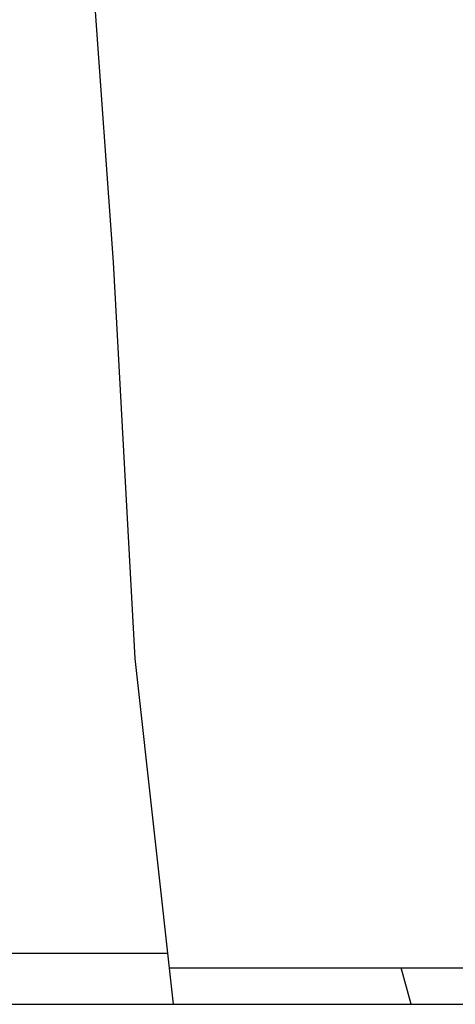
# Model space of a CAD drawing. Header units: centimetres. Extents: x 1912 to 37354, y 4932 to 6633.
# Tile 158 of 236: x 34614.36 to 34616.15, y 5965.86 to 5969.89. Entities that reach past the tile are written whole.
import ezdxf

# ---------------------------------------------------------------- set-up
doc = ezdxf.new("R2010")
doc.units = ezdxf.units.CM
doc.layers.add('$_urządzenia', color=250, linetype='Continuous')

# ---------------------------------------------------------------- blocks, each defined once
blk = doc.blocks.new('A$C92957c0b')
at = {"layer": '$_urządzenia'}
h = blk.add_hatch(dxfattribs=at)
h.set_pattern_fill('_USER', color=256, scale=11.9003414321, angle=285.0000000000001, pattern_type=0)
h.set_pattern_definition([(285.0000000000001, (-1585.0724248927, -2113.6056866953), (11.49484713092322, 3.080035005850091), [])])
h.paths.add_polyline_path([(-212.1184111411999, -1126), (-212.1184111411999, -1127), (-226.9642974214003, -1127), (-227.0064522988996, -1126.756970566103), (-227.0480494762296, -1126.509294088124), (-227.0890889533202, -1126.256970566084), (-227.1295707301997, -1126)])
for p, q in [((-229.0811104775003, -1099.0824711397), (-228.5336698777, -1106.74937655)), ((-228.5336698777, -1106.74937655), (-227.9372186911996, -1117.558112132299)), ((-227.9372186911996, -1117.558112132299), (-226.8972159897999, -1127)), ((-300, -1125.6), (-227.0514228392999, -1125.6)), ((-227.0073637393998, -1126), (-212.1184111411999, -1126)), ((-298.5999999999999, -1127), (-226.8972159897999, -1127)), ((-226.8972159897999, -1127), (-212.1184111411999, -1127))]:
    blk.add_line(p, q, dxfattribs=at)

msp = doc.modelspace()

# ---------------------------------------------------------------- block references
at = {"layer": '$_urządzenia', "xscale": 0.15, "yscale": 0.15, "zscale": 0.15}
msp.add_blockref('A$C92957c0b', (34649.02481021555, 6134.912709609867), dxfattribs=at)

doc.saveas('drawing.dxf')
